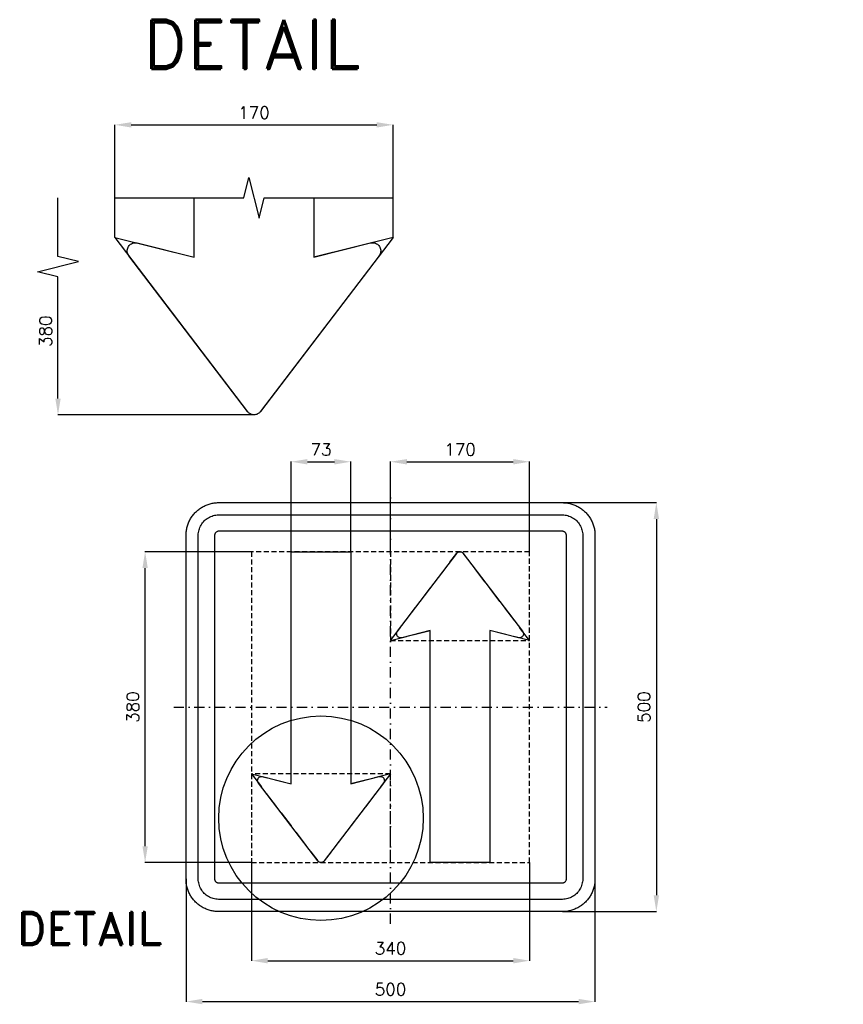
# Model space of a CAD drawing. Header units: millimetres. Extents: x -203 to 804, y -113 to 1090.
import ezdxf

# ---------------------------------------------------------------- set-up
doc = ezdxf.new("R2010")
doc.units = ezdxf.units.MM
doc.header["$LTSCALE"] = 5
doc.linetypes.add('ČERCHOVANÁX2', pattern=[2, 1, -0.5, 0, -0.5])
doc.linetypes.add('ČÁRKOVANÁX2', pattern=[1.5, 1, -0.5])
for name, color, linetype in [('Kóty', 2, 'Continuous'), ('Rozpiska', 7, 'Continuous'), ('Značka', 7, 'Continuous')]:
    doc.layers.add(name, color=color, linetype=linetype)
doc.styles.get("Standard").update_dxf_attribs({"font": 'romand.shx', "height": 15})
doc.dimstyles.get("Standard").update_dxf_attribs({"dimtxt": 15, "dimasz": 20, "dimexe": 0.18, "dimexo": 0.0625, "dimgap": 7.5, "dimtad": 1, "dimdec": 0, "dimzin": 0, "dimdsep": 46, "dimtxsty": 'Standard', "dimcen": 0.09, "dimadec": 0, "dimazin": 0, "dimtfac": 1, "dimtdec": 0, "dimtofl": 0, "dimtmove": 0, "dimatfit": 3, "dimfxl": 1, "dimtolj": 1, "dimtzin": 0, "dimarcsym": 0})

# ---------------------------------------------------------------- blocks, each defined once
blk = doc.blocks.new('*D0')
at = {"layer": 'Defpoints', "color": 0, "transparency": 16777216}
for p in [(80, 60), (420, 60), (420, -60)]:
    blk.add_point(p, dxfattribs=at)
at = {"layer": 'Kóty', "color": 0, "lineweight": -2, "transparency": 16777216}
for p, q in [((80, 59.9), (80, -60.2)), ((420, 59.9), (420, -60.2)), ((100, -60), (400, -60))]:
    blk.add_line(p, q, dxfattribs=at)
at = {"layer": 'Kóty', "color": 0, "transparency": 16777216}
for points in [[(100, -56.7), (100, -63.3), (80, -60)], [(400, -56.7), (400, -63.3), (420, -60)]]:
    blk.add_solid(points, dxfattribs=at)
at = {"layer": 'Kóty', "color": 0, "transparency": 16777216, "insert": (250, -45), "char_height": 15, "attachment_point": 5}
blk.add_mtext('\\A1;340', dxfattribs=at)
blk = doc.blocks.new('*D1')
at = {"layer": 'Defpoints', "color": 0, "transparency": 16777216}
for p in [(0, 40), (500, 40), (500, -110)]:
    blk.add_point(p, dxfattribs=at)
at = {"layer": 'Kóty', "color": 0, "lineweight": -2, "transparency": 16777216}
for p, q in [((0, 39.9), (0, -110.2)), ((500, 39.9), (500, -110.2)), ((20, -110), (480, -110))]:
    blk.add_line(p, q, dxfattribs=at)
at = {"layer": 'Kóty', "color": 0, "transparency": 16777216}
for points in [[(20, -106.7), (20, -113.3), (0, -110)], [(480, -106.7), (480, -113.3), (500, -110)]]:
    blk.add_solid(points, dxfattribs=at)
at = {"layer": 'Kóty', "color": 0, "transparency": 16777216, "insert": (250, -95), "char_height": 15, "attachment_point": 5}
blk.add_mtext('\\A1;500', dxfattribs=at)
blk = doc.blocks.new('*D2')
at = {"layer": 'Defpoints', "color": 0, "transparency": 16777216}
for p in [(-50, 440), (80, 440), (80, 60)]:
    blk.add_point(p, dxfattribs=at)
at = {"layer": 'Kóty', "color": 0, "lineweight": -2, "transparency": 16777216}
for p, q in [((79.9, 440), (-50.2, 440)), ((-50, 80), (-50, 420)), ((79.9, 60), (-50.2, 60))]:
    blk.add_line(p, q, dxfattribs=at)
at = {"layer": 'Kóty', "color": 0, "transparency": 16777216}
for points in [[(-53.3, 420), (-46.7, 420), (-50, 440)], [(-53.3, 80), (-46.7, 80), (-50, 60)]]:
    blk.add_solid(points, dxfattribs=at)
at = {"layer": 'Kóty', "color": 0, "transparency": 16777216, "insert": (-65, 250), "char_height": 15, "attachment_point": 5, "rotation": 90}
blk.add_mtext('\\A1;380', dxfattribs=at)
blk = doc.blocks.new('*D3')
at = {"layer": 'Defpoints', "color": 0, "transparency": 16777216}
for p in [(201.5, 550), (128.5, 440), (201.5, 440)]:
    blk.add_point(p, dxfattribs=at)
at = {"layer": 'Kóty', "color": 0, "lineweight": -2, "transparency": 16777216}
for p, q in [((128.5, 440.1), (128.5, 550.2)), ((148.5, 550), (181.5, 550)), ((201.5, 440.1), (201.5, 550.2))]:
    blk.add_line(p, q, dxfattribs=at)
at = {"layer": 'Kóty', "color": 0, "transparency": 16777216}
for points in [[(148.5, 553.3), (148.5, 546.7), (128.5, 550)], [(181.5, 553.3), (181.5, 546.7), (201.5, 550)]]:
    blk.add_solid(points, dxfattribs=at)
at = {"layer": 'Kóty', "color": 0, "transparency": 16777216, "insert": (165, 565), "char_height": 15, "attachment_point": 5}
blk.add_mtext('\\A1;73', dxfattribs=at)
blk = doc.blocks.new('*D4')
at = {"layer": 'Defpoints', "color": 0, "transparency": 16777216}
for p in [(420, 550), (250, 440), (420, 440)]:
    blk.add_point(p, dxfattribs=at)
at = {"layer": 'Kóty', "color": 0, "lineweight": -2, "transparency": 16777216}
for p, q in [((250, 440.1), (250, 550.2)), ((270, 550), (400, 550)), ((420, 440.1), (420, 550.2))]:
    blk.add_line(p, q, dxfattribs=at)
at = {"layer": 'Kóty', "color": 0, "transparency": 16777216}
for points in [[(270, 553.3), (270, 546.7), (250, 550)], [(400, 553.3), (400, 546.7), (420, 550)]]:
    blk.add_solid(points, dxfattribs=at)
at = {"layer": 'Kóty', "color": 0, "transparency": 16777216, "insert": (335, 565), "char_height": 15, "attachment_point": 5}
blk.add_mtext('\\A1;170', dxfattribs=at)
blk = doc.blocks.new('*D5')
at = {"layer": 'Defpoints', "color": 0, "transparency": 16777216}
for p in [(460, 500), (460, 0), (575, 0)]:
    blk.add_point(p, dxfattribs=at)
at = {"layer": 'Kóty', "color": 0, "lineweight": -2, "transparency": 16777216}
for p, q in [((460.1, 500), (575.2, 500)), ((575, 480), (575, 20)), ((460.1, 0), (575.2, 0))]:
    blk.add_line(p, q, dxfattribs=at)
at = {"layer": 'Kóty', "color": 0, "transparency": 16777216}
for points in [[(571.7, 480), (578.3, 480), (575, 500)], [(571.7, 20), (578.3, 20), (575, 0)]]:
    blk.add_solid(points, dxfattribs=at)
at = {"layer": 'Kóty', "color": 0, "transparency": 16777216, "insert": (560, 250), "char_height": 15, "attachment_point": 5, "rotation": 90}
blk.add_mtext('\\A1;500', dxfattribs=at)

msp = doc.modelspace()

# ---------------------------------------------------------------- linework, layer by layer
at = {"layer": 'Kóty'}
for p, q in [((-86.9, 824.2), (-86.9, 962.1)), ((-66.9, 961.9), (233.1, 961.9)), ((253.1, 824.2), (253.1, 962.1)), ((-156.5, 801), (-156.5, 872.7)), ((-156.5, 627.3), (-156.5, 776)), ((83.2, 607.3), (-156.5, 607.3))]:
    msp.add_line(p, q, dxfattribs=at)
msp.add_lwpolyline([(-156.5, 776), (-181.5, 782.2), (-131.5, 794.7), (-156.5, 801)], dxfattribs=at)
for points in [[(-66.9, 965.2), (-66.9, 958.6), (-86.9, 961.9)], [(233.1, 965.2), (233.1, 958.6), (253.1, 961.9)], [(-159.8, 627.3), (-153.2, 627.3), (-156.5, 607.3)]]:
    msp.add_solid(points, dxfattribs=at)
at = {"layer": 'Značka', "color": 7}
for p, q in [((-86.9, 872.7), (70.6, 872.7)), ((95.6, 872.7), (253.1, 872.7))]:
    msp.add_line(p, q, dxfattribs=at)
at = {"layer": 'Značka', "color": 6, "ltscale": 4}
for p, q in [((-86.9, 824.2), (75.3, 611.1)), ((-86.9, 824.2), (10.1, 800.2)), ((253.1, 824.2), (90.8, 611.1)), ((253.1, 824.2), (156.1, 800.2))]:
    msp.add_line(p, q, dxfattribs=at)
at = {"layer": 'Značka', "color": 6, "linetype": 'ČERCHOVANÁX2', "lineweight": 25, "ltscale": 2.5}
for p, q in [((250, -15), (250, 515)), ((-15, 250), (515, 250))]:
    msp.add_line(p, q, dxfattribs=at)
at = {"layer": 'Značka', "color": 6, "linetype": 'ČÁRKOVANÁX2', "ltscale": 4}
for p, q in [((250, 331.6), (331.1, 438.1)), ((420, 331.6), (338.9, 438.1)), ((250, 331.6), (298.5, 343.6)), ((420, 331.6), (371.5, 343.6)), ((80, 168.4), (161.1, 61.9)), ((80, 168.4), (128.5, 156.4)), ((250, 168.4), (168.9, 61.9)), ((250, 168.4), (201.5, 156.4))]:
    msp.add_line(p, q, dxfattribs=at)
at = {"layer": 'Značka', "color": 7}
msp.add_lwpolyline([(70.6, 872.7), (76.8, 897.7), (89.3, 847.7), (95.6, 872.7)], dxfattribs=at)
at = {"layer": 'Značka', "color": 5}
for points in [[(156.1, 872.7), (156.1, 800.2), (225.7, 817.5, -0.003378), (226.2, 817.6, -0.010069), (226.7, 817.7, -0.052498), (228.6, 817.8, -0.052651), (230.6, 817.5, -0.065509), (232.9, 816.6, -0.065451), (234.8, 815.1, -0.065321), (236.4, 813.3, -0.065175), (237.5, 811.1, -0.064835), (238, 808.7, -0.063648), (237.9, 806.3, -0.05268), (237.5, 804.4, -0.057446), (236.6, 802.6), (236.3, 802.2), (236, 801.8), (91, 611.3), (90.7, 610.9), (90.4, 610.6, -0.049067), (89.1, 609.3, -0.049129), (87.5, 608.4, -0.061122), (85.3, 607.6, -0.061354), (83.1, 607.3, -0.061014), (80.8, 607.6, -0.059471), (78.7, 608.4, -0.049139), (77.1, 609.3, -0.053696), (75.8, 610.6), (75.5, 610.9), (75.2, 611.3), (-69.9, 801.8), (-70.1, 802.2), (-70.4, 802.6, -0.052514), (-71.3, 804.4, -0.052641), (-71.8, 806.3, -0.065493), (-71.9, 808.7, -0.065451), (-71.3, 811.1, -0.065312), (-70.3, 813.3, -0.065191), (-68.7, 815.1, -0.064846), (-66.7, 816.6, -0.063643), (-64.4, 817.5, -0.05268), (-62.5, 817.8, -0.057448), (-60.5, 817.7), (-60.1, 817.6), (-59.6, 817.5), (10.1, 800.2), (10.1, 872.7)], [(40, 0), (39.8, 0), (39.7, 0, -0.03218), (34.5, 0.4, -0.035443), (29.4, 1.4, -0.036267), (24.5, 3.1, -0.03442), (19.9, 5.4, -0.033722), (15.6, 8.3, -0.034085), (11.7, 11.7, -0.034209), (8.3, 15.6, -0.034229), (5.4, 19.9, -0.034045), (3.1, 24.5, -0.033412), (1.4, 29.4, -0.034127), (0.3, 34.5, -0.036745), (0, 39.7), (0, 39.8), (0, 40), (0, 460), (0, 460.2), (0, 460.3, -0.03218), (0.4, 465.5, -0.035443), (1.4, 470.6, -0.036267), (3.1, 475.5, -0.034424), (5.4, 480.1, -0.033723), (8.3, 484.4, -0.034083), (11.7, 488.3, -0.034209), (15.6, 491.7, -0.034227), (19.9, 494.6, -0.034042), (24.5, 496.9, -0.033411), (29.4, 498.6, -0.034123), (34.5, 499.7, -0.036741), (39.7, 500), (39.8, 500), (40, 500), (460, 500), (460.2, 500), (460.3, 500, -0.032173), (465.5, 499.6, -0.035441), (470.6, 498.6, -0.036265), (475.5, 496.9, -0.034422), (480.1, 494.6, -0.033722), (484.4, 491.7, -0.034086), (488.3, 488.3, -0.03421), (491.7, 484.4, -0.034231), (494.6, 480.1, -0.034045), (496.9, 475.5, -0.03341), (498.6, 470.6, -0.034123), (499.7, 465.5, -0.036741), (500, 460.3), (500, 460.2), (500, 460), (500, 40), (500, 39.8), (500, 39.7, -0.032173), (499.6, 34.5, -0.035442), (498.6, 29.4, -0.036265), (496.9, 24.5, -0.034418), (494.6, 19.9, -0.033721), (491.7, 15.6, -0.034088), (488.3, 11.7, -0.03421), (484.4, 8.3, -0.034232), (480.1, 5.4, -0.034047), (475.5, 3.1, -0.033411), (470.6, 1.4, -0.034127), (465.5, 0.3, -0.036745), (460.3, 0), (460.2, 0), (460, 0), (40, 0)], [(40, 15), (39.9, 15), (39.8, 15, -0.03218), (36.6, 15.2, -0.035443), (33.4, 15.9, -0.036268), (30.3, 16.9, -0.03442), (27.4, 18.4, -0.033721), (24.7, 20.2, -0.034085), (22.3, 22.3, -0.034209), (20.2, 24.7, -0.03423), (18.4, 27.4, -0.034045), (16.9, 30.3, -0.033412), (15.9, 33.4, -0.034127), (15.2, 36.6, -0.036745), (15, 39.8), (15, 39.9), (15, 40), (15, 460), (15, 460.1), (15, 460.2, -0.032179), (15.2, 463.4, -0.035441), (15.9, 466.6, -0.03627), (16.9, 469.7, -0.034417), (18.4, 472.6, -0.033719), (20.2, 475.3, -0.034077), (22.3, 477.7, -0.034208), (24.7, 479.8, -0.034227), (27.4, 481.6, -0.034052), (30.3, 483.1, -0.033416), (33.4, 484.1, -0.034129), (36.6, 484.8, -0.036746), (39.8, 485), (39.9, 485), (40, 485), (460, 485), (460.1, 485), (460.2, 485, -0.032179), (463.4, 484.8, -0.035449), (466.6, 484.1, -0.036285), (469.7, 483.1, -0.03442), (472.6, 481.6, -0.033728), (475.3, 479.8, -0.034072), (477.7, 477.7, -0.034214), (479.8, 475.3, -0.034225), (481.6, 472.6, -0.034047), (483.1, 469.7, -0.033416), (484.1, 466.6, -0.034127), (484.8, 463.4, -0.036746), (485, 460.2), (485, 460.1), (485, 460), (485, 40), (485, 39.9), (485, 39.8, -0.032179), (484.8, 36.6, -0.035451), (484.1, 33.4, -0.036282), (483.1, 30.3, -0.034424), (481.6, 27.4, -0.033731), (479.8, 24.7, -0.034079), (477.7, 22.3, -0.034215), (475.3, 20.2, -0.034228), (472.6, 18.4, -0.03404), (469.7, 16.9, -0.033412), (466.6, 15.9, -0.034125), (463.4, 15.2, -0.036745), (460.2, 15), (460.1, 15), (460, 15), (40, 15)], [(40, 35), (460, 35), (460, 35), (460, 35, 0.032177), (460.7, 35, 0.035447), (461.3, 35.2, 0.03628), (461.9, 35.4, 0.03442), (462.5, 35.7, 0.033745), (463.1, 36), (463.5, 36.5), (464, 36.9), (464.3, 37.5), (464.6, 38.1), (464.8, 38.7), (465, 39.3), (465, 40), (465, 40), (465, 40), (465, 460), (465, 460), (465, 460, 0.032183), (465, 460.7, 0.035493), (464.8, 461.3, 0.036297), (464.6, 461.9, 0.034425), (464.3, 462.5, 0.033754), (464, 463.1, 0.034097), (463.5, 463.5, 0.034211), (463.1, 464, 0.03418), (462.5, 464.3, 0.034014), (461.9, 464.6, 0.03347), (461.3, 464.8, 0.034124), (460.7, 465, 0.036764), (460, 465), (460, 465), (460, 465), (40, 465), (40, 465), (40, 465), (39.3, 465), (38.7, 464.8), (38.1, 464.6), (37.5, 464.3), (36.9, 464), (36.5, 463.5), (36, 463.1), (35.7, 462.5, 0.034029), (35.4, 461.9, 0.03342), (35.2, 461.3, 0.034118), (35, 460.7, 0.03674), (35, 460), (35, 460), (35, 460), (35, 40), (35, 40), (35, 40, 0.032173), (35, 39.3, 0.035441), (35.2, 38.7, 0.036265), (35.4, 38.1, 0.034422), (35.7, 37.5, 0.033722), (36, 36.9, 0.034086), (36.5, 36.5, 0.03421), (36.9, 36, 0.034231), (37.5, 35.7, 0.034045), (38.1, 35.4, 0.03341), (38.7, 35.2, 0.034123), (39.3, 35, 0.036741), (40, 35), (40, 35), (40, 35)], [(201.5, 440), (201.5, 156.4), (236.3, 165.1, -0.003378), (236.6, 165.1, -0.010069), (236.8, 165.2, -0.052498), (237.8, 165.2, -0.052651), (238.8, 165.1, -0.065509), (239.9, 164.6, -0.065451), (240.9, 163.9, -0.065321), (241.7, 163, -0.065175), (242.2, 161.9, -0.064835), (242.5, 160.7, -0.063648), (242.4, 159.5, -0.05268), (242.2, 158.5, -0.057446), (241.7, 157.6), (241.6, 157.4), (241.5, 157.2), (168.9, 62), (168.8, 61.8), (168.7, 61.6, -0.049067), (168, 61, -0.049129), (167.2, 60.5, -0.061122), (166.1, 60.1, -0.061354), (165, 60, -0.061014), (163.9, 60.1, -0.059471), (162.8, 60.5, -0.049139), (162, 61, -0.053696), (161.3, 61.6), (161.2, 61.8), (161.1, 62), (88.5, 157.2), (88.4, 157.4), (88.3, 157.6, -0.052514), (87.8, 158.5, -0.052641), (87.6, 159.5, -0.065493), (87.5, 160.7, -0.065451), (87.8, 161.9, -0.065312), (88.3, 163, -0.065191), (89.1, 163.9, -0.064846), (90.1, 164.6, -0.063643), (91.3, 165.1, -0.05268), (92.2, 165.2, -0.057448), (93.2, 165.2), (93.4, 165.1), (93.7, 165.1), (128.5, 156.4), (128.5, 440), (201.5, 440)], [(298.5, 60), (298.5, 343.6), (263.7, 334.9), (263.4, 334.9), (263.2, 334.8, -0.052479), (262.2, 334.8, -0.052622), (261.2, 334.9, -0.0655), (260.1, 335.4, -0.065431), (259.1, 336.1, -0.065315), (258.3, 337, -0.065191), (257.8, 338.1, -0.064882), (257.5, 339.3, -0.063637), (257.6, 340.5, -0.052657), (257.8, 341.5, -0.057397), (258.3, 342.4), (258.4, 342.6), (258.5, 342.8), (331.1, 438), (331.2, 438.2), (331.3, 438.4, -0.049044), (332, 439, -0.049071), (332.8, 439.5, -0.061102), (333.9, 439.9, -0.061339), (335, 440, -0.060996), (336.1, 439.9, -0.059486), (337.2, 439.5, -0.049169), (338, 439, -0.053731), (338.7, 438.4), (338.8, 438.2), (338.9, 438), (411.5, 342.8), (411.6, 342.6), (411.7, 342.4, -0.052472), (412.2, 341.5, -0.052621), (412.4, 340.5, -0.065501), (412.5, 339.3, -0.065474), (412.2, 338.1, -0.065368), (411.7, 337, -0.065173), (410.9, 336.1, -0.064812), (409.9, 335.4, -0.06365), (408.8, 334.9, -0.052697), (407.8, 334.8, -0.057462), (406.8, 334.8), (406.6, 334.9), (406.3, 334.9), (371.5, 343.6), (371.5, 60), (298.5, 60)]]:
    msp.add_lwpolyline(points, format="xyb", dxfattribs=at)
at = {"layer": 'Značka', "color": 6, "linetype": 'ČÁRKOVANÁX2', "ltscale": 1.25}
for points in [[(80, 60), (420, 60), (420, 440), (80, 440)], [(420, 440), (250, 440), (250, 331.6), (420, 331.6)], [(80, 60), (250, 60), (250, 168.4), (80, 168.4)]]:
    msp.add_lwpolyline(points, close=True, dxfattribs=at)
at = {"layer": 'Značka', "color": 7}
msp.add_circle((165, 114.2), 125, dxfattribs=at)

# ---------------------------------------------------------------- texts
at = {"layer": 'Kóty', "insert": (83.1, 976.9), "char_height": 15, "attachment_point": 5}
msp.add_mtext('\\A1;170', dxfattribs=at)
at = {"layer": 'Kóty', "insert": (-171.5, 709.6), "char_height": 15, "attachment_point": 5, "rotation": 90}
msp.add_mtext('\\A1;380', dxfattribs=at)
at = {"layer": 'Rozpiska', "color": 7, "insert": (-62.5, 1090.5), "char_height": 60, "attachment_point": 1}
msp.add_mtext_dynamic_manual_height_columns('\\pi9.94467;DETAIL', width=299.889, gutter_width=100, heights=[0], dxfattribs=at)
at = {"layer": 'Značka', "color": 7, "insert": (-118.3, -20.8), "char_height": 40, "attachment_point": 5}
msp.add_mtext('\\A1;DETAIL', dxfattribs=at)

# ---------------------------------------------------------------- dimensions: what is measured, and where the dimension line sits
at = {"layer": 'Kóty'}
for base, p1, p2, picture, middle in [((201.5, 550), (128.5, 440), (201.5, 440), '*D3', (165, 565)), ((420, 550), (250, 440), (420, 440), '*D4', (335, 565)), ((420, -60), (80, 60), (420, 60), '*D0', (250, -45)), ((500, -110), (0, 40), (500, 40), '*D1', (250, -95))]:
    dim = msp.add_linear_dim(base=base, p1=p1, p2=p2, dimstyle='Standard', dxfattribs=at)
    dim.commit()
    dim.dimension.update_dxf_attribs({"geometry": picture, "text_midpoint": middle})
for base, p1, p2, picture, middle in [((575, 0), (460, 500), (460, 0), '*D5', (560, 250)), ((-50, 440), (80, 60), (80, 440), '*D2', (-65, 250))]:
    dim = msp.add_linear_dim(base=base, p1=p1, p2=p2, angle=90, dimstyle='Standard', dxfattribs=at)
    dim.commit()
    dim.dimension.update_dxf_attribs({"geometry": picture, "text_midpoint": middle})

doc.saveas('drawing.dxf')
